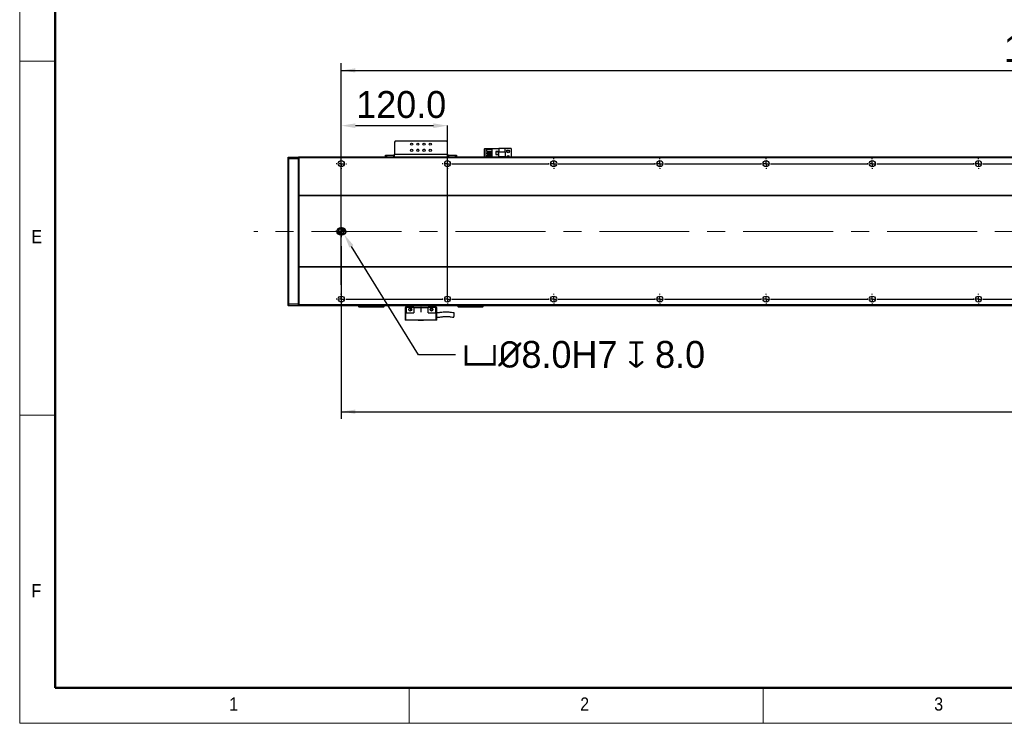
# Model space of a CAD drawing. Header units: millimetres. Extents: x 40 to 3320, y 40 to 2336.
# Tile 1 of 13: x 40 to 1153, y 40 to 835. Entities that reach past the tile are written whole.
import ezdxf

# ---------------------------------------------------------------- set-up
doc = ezdxf.new("R2010")
doc.units = ezdxf.units.MM
doc.header["$LTSCALE"] = 8
doc.header["$PDSIZE"] = -1
doc.linetypes.add('CENTERX2', pattern=[20.32, 12.7, -2.54, 2.54, -2.54])
doc.layers.add('DIMNS', color=7, linetype='Continuous')
doc.styles.add('SLDTEXTSTYLE0', font='Gothic.ttf', dxfattribs={"width": 0.913})
doc.styles.add('SLDTEXTSTYLE7', font='txt')
doc.dimstyles.new('SLDDIMSTYLE0', dxfattribs={"dimtxt": 30.4, "dimasz": 16, "dimexe": 0, "dimexo": 0.0625, "dimgap": 7.6, "dimtad": 2, "dimdec": 1, "dimrnd": 1e-09, "dimzin": 4, "dimdsep": 46, "dimtxsty": 'SLDTEXTSTYLE7', "dimsah": 1, "dimcen": 0.09, "dimadec": 0, "dimazin": 1, "dimtfac": 1, "dimtdec": 1, "dimtmove": 0, "dimatfit": 0, "dimfxl": 0, "dimfrac": 2, "dimtolj": 1, "dimtzin": 12, "dimarcsym": 0})
doc.dimstyles.new('SLDDIMSTYLE2', dxfattribs={"dimtxt": 30.4, "dimasz": 16, "dimexe": 0, "dimexo": 0.0625, "dimgap": 7.6, "dimtad": 2, "dimdec": 1, "dimrnd": 1e-09, "dimzin": 4, "dimdsep": 46, "dimtxsty": 'SLDTEXTSTYLE7', "dimsah": 1, "dimcen": 0.09, "dimadec": 0, "dimazin": 1, "dimtfac": 1, "dimtdec": 1, "dimtofl": 0, "dimtmove": 0, "dimatfit": 3, "dimfxl": 0, "dimfrac": 2, "dimtolj": 1, "dimtzin": 12, "dimarcsym": 0})
doc.dimstyles.new('SLDDIMSTYLE8', dxfattribs={"dimtxt": 30.4, "dimasz": 16, "dimexe": 0, "dimexo": 0.0625, "dimgap": 7.6, "dimtad": 0, "dimtih": 1, "dimtoh": 1, "dimdec": 1, "dimrnd": 1e-09, "dimzin": 0, "dimdsep": 46, "dimtxsty": 'SLDTEXTSTYLE7', "dimsah": 1, "dimcen": 0, "dimadec": 0, "dimazin": 0, "dimtfac": 1, "dimtdec": 1, "dimtofl": 0, "dimtmove": 0, "dimatfit": 3, "dimfxl": 0, "dimfrac": 2, "dimtolj": 1, "dimtzin": 12, "dimarcsym": 0})

# ---------------------------------------------------------------- blocks, each defined once
blk = doc.blocks.new('_D_26')
at = {"layer": 'DIMNS'}
for p, q in [((403.4, 579), (403.4, 384)), ((2323.4, 585.5), (2323.4, 384)), ((403.4, 392), (2323.4, 392))]:
    blk.add_line(p, q, dxfattribs=at)
for points in [[(403.4, 392), (419.4, 389.6), (419.4, 394.4)], [(2323.4, 392), (2307.4, 394.4), (2307.4, 389.6)]]:
    blk.add_solid(points, dxfattribs=at)
at = {"layer": 'DIMNS', "insert": (1317.3, 431.9), "char_height": 30.4, "attachment_point": 1, "style": 'SLDTEXTSTYLE7'}
blk.add_mtext('1920.0', dxfattribs=at)
blk = doc.blocks.new('_D_29')
at = {"layer": 'Defpoints', "color": 0}
for p in [(523.4, 715.1), (403.4, 678.1), (523.4, 519.2)]:
    blk.add_point(p, dxfattribs=at)
at = {"layer": 'DIMNS', "color": 0, "lineweight": -2}
for p, q in [((403.4, 678.2), (403.4, 715.1)), ((419.4, 715.1), (507.4, 715.1)), ((523.4, 519.2), (523.4, 715.1))]:
    blk.add_line(p, q, dxfattribs=at)
at = {"layer": 'DIMNS', "color": 0}
for points in [[(419.4, 717.7), (419.4, 712.4), (403.4, 715.1)], [(507.4, 717.7), (507.4, 712.4), (523.4, 715.1)]]:
    blk.add_solid(points, dxfattribs=at)
at = {"layer": 'DIMNS', "color": 0, "insert": (471.1, 754.2), "char_height": 30.4, "attachment_point": 2, "style": 'SLDTEXTSTYLE7'}
blk.add_mtext('\\A1;120.0', dxfattribs=at)
blk = doc.blocks.new('_D_30')
at = {"layer": 'DIMNS'}
for p, q in [((403.4, 535.3), (403.4, 785.5)), ((2323.4, 535.3), (2323.4, 785.5)), ((403.4, 777.5), (2323.4, 777.5))]:
    blk.add_line(p, q, dxfattribs=at)
for points in [[(403.4, 777.5), (419.4, 775.1), (419.4, 779.9)], [(2323.4, 777.5), (2307.4, 779.9), (2307.4, 775.1)]]:
    blk.add_solid(points, dxfattribs=at)
at = {"layer": 'DIMNS', "char_height": 30.4, "attachment_point": 1, "style": 'SLDTEXTSTYLE7'}
for s, insert in [('1920.0', (1152, 817.4)), ('=16×120.0(PITCH)', (1270.8, 817.4))]:
    blk.add_mtext(s, dxfattribs=dict(at, insert=insert))
blk = doc.blocks.new('_D_31')
at = {"layer": 'Defpoints', "color": 0}
for p in [(404.4, 595.7), (406.5, 592.3)]:
    blk.add_point(p, dxfattribs=at)
at = {"layer": 'DIMNS', "color": 0, "lineweight": -2}
for p, q in [((490.5, 456.1), (414.9, 578.6)), ((532.5, 456.1), (490.5, 456.1))]:
    blk.add_line(p, q, dxfattribs=at)
at = {"layer": 'DIMNS', "color": 0}
blk.add_solid([(417.2, 580), (412.6, 577.2), (406.5, 592.3)], dxfattribs=at)
at = {"layer": 'DIMNS', "color": 0, "insert": (540.1, 471.9), "char_height": 30.4, "attachment_point": 1, "style": 'SLDTEXTSTYLE7'}
blk.add_mtext('\\A1;{\\fGDT|b0|i0|c134|p2;v\\fISOCPEUR|b0|i0|c134|p34;%%C}8.0H7 {\\fGDT|b0|i0|c134|p2;x} 8.0', dxfattribs=at)
blk = doc.blocks.new('SW_CENTERMARKSYMBOL_0')
at = {"layer": 'DIMNS', "color": 0}
for p, q in [((-5.08, 0), (-6.54, 0)), ((0, 0), (-2.54, 0)), ((0, 5.08), (0, 6.54)), ((0, 0), (0, 2.54)), ((0, 0), (0, -2.54)), ((0, 0), (2.54, 0)), ((5.08, 0), (6.54, 0)), ((0, -5.08), (0, -6.54))]:
    blk.add_line(p, q, dxfattribs=at)
blk = doc.blocks.new('SW_CENTERMARKSYMBOL_1')
at = {"layer": 'DIMNS', "color": 0}
for p, q in [((-5.08, 0), (-5.94, 0)), ((0, 0), (-2.54, 0)), ((0, 5.08), (0, 5.94)), ((0, 0), (0, 2.54)), ((0, 0), (0, -2.54)), ((0, 0), (2.54, 0)), ((5.08, 0), (5.94, 0)), ((0, -5.08), (0, -5.94))]:
    blk.add_line(p, q, dxfattribs=at)
blk = doc.blocks.new('SW_CENTERMARKSYMBOL_2')
at = {"layer": 'DIMNS', "color": 0}
for p, q in [((-720, 5.08), (-720, 5.94)), ((-720, 0), (-720, 2.54)), ((-720, 0), (-720, 2.54)), ((-600, 5.08), (-600, 5.94)), ((-600, 0), (-600, 2.54)), ((-600, 0), (-600, 2.54)), ((-600, 0), (-600, 2.54)), ((-480, 5.08), (-480, 5.94)), ((-480, 0), (-480, 2.54)), ((-480, 0), (-480, 2.54)), ((-480, 0), (-480, 2.54)), ((-480, 0), (-480, 2.54)), ((-360, 5.08), (-360, 5.94)), ((-360, 0), (-360, 2.54)), ((-360, 0), (-360, 2.54)), ((-360, 0), (-360, 2.54)), ((-360, 0), (-360, 2.54)), ((-360, 0), (-360, 2.54)), ((-240, 5.08), (-240, 5.94)), ((-240, 0), (-240, 2.54)), ((-240, 0), (-240, 2.54)), ((-240, 0), (-240, 2.54)), ((-240, 0), (-240, 2.54)), ((-240, 0), (-240, 2.54)), ((-240, 0), (-240, 2.54)), ((-725.08, 0), (-725.94, 0)), ((-720, 0), (-722.54, 0)), ((-720, 0), (-722.54, 0)), ((-720, 0), (-720, -2.54)), ((-720, 0), (-717.46, 0)), ((-720, 0), (-720, -2.54)), ((-720, 0), (-717.46, 0)), ((-720, -5.08), (-720, -5.94)), ((-714.92, 0), (-714.06, 0)), ((-714.92, 0), (-605.08, 0)), ((-605.08, 0), (-605.94, 0)), ((-600, 0), (-602.54, 0)), ((-600, 0), (-602.54, 0)), ((-600, 0), (-602.54, 0)), ((-600, 0), (-600, -2.54)), ((-600, 0), (-597.46, 0)), ((-600, 0), (-600, -2.54)), ((-600, 0), (-597.46, 0)), ((-600, 0), (-600, -2.54)), ((-600, 0), (-597.46, 0)), ((-600, -5.08), (-600, -5.94)), ((-594.92, 0), (-594.06, 0)), ((-594.92, 0), (-485.08, 0)), ((-485.08, 0), (-485.94, 0)), ((-480, 0), (-482.54, 0)), ((-480, 0), (-482.54, 0)), ((-480, 0), (-482.54, 0)), ((-480, 0), (-482.54, 0)), ((-480, 0), (-480, -2.54)), ((-480, 0), (-477.46, 0)), ((-480, 0), (-480, -2.54)), ((-480, 0), (-477.46, 0)), ((-480, 0), (-480, -2.54)), ((-480, 0), (-477.46, 0)), ((-480, 0), (-480, -2.54)), ((-480, 0), (-477.46, 0)), ((-480, -5.08), (-480, -5.94)), ((-474.92, 0), (-474.06, 0)), ((-474.92, 0), (-365.08, 0)), ((-365.08, 0), (-365.94, 0)), ((-360, 0), (-362.54, 0)), ((-360, 0), (-362.54, 0)), ((-360, 0), (-362.54, 0)), ((-360, 0), (-362.54, 0)), ((-360, 0), (-362.54, 0)), ((-360, 0), (-360, -2.54)), ((-360, 0), (-357.46, 0)), ((-360, 0), (-360, -2.54)), ((-360, 0), (-357.46, 0)), ((-360, 0), (-360, -2.54)), ((-360, 0), (-357.46, 0)), ((-360, 0), (-360, -2.54)), ((-360, 0), (-357.46, 0)), ((-360, 0), (-360, -2.54)), ((-360, 0), (-357.46, 0)), ((-360, -5.08), (-360, -5.94)), ((-354.92, 0), (-354.06, 0)), ((-354.92, 0), (-245.08, 0)), ((-245.08, 0), (-245.94, 0)), ((-240, 0), (-242.54, 0)), ((-240, 0), (-242.54, 0)), ((-240, 0), (-242.54, 0)), ((-240, 0), (-242.54, 0)), ((-240, 0), (-242.54, 0)), ((-240, 0), (-242.54, 0)), ((-240, 0), (-240, -2.54)), ((-240, 0), (-237.46, 0)), ((-240, 0), (-240, -2.54)), ((-240, 0), (-237.46, 0)), ((-240, 0), (-240, -2.54)), ((-240, 0), (-237.46, 0)), ((-240, 0), (-240, -2.54)), ((-240, 0), (-237.46, 0)), ((-240, 0), (-240, -2.54)), ((-240, 0), (-237.46, 0)), ((-240, 0), (-240, -2.54)), ((-240, 0), (-237.46, 0)), ((-240, -5.08), (-240, -5.94)), ((-234.92, 0), (-234.06, 0)), ((-234.92, 0), (-125.08, 0))]:
    blk.add_line(p, q, dxfattribs=at)
blk = doc.blocks.new('SW_CENTERMARKSYMBOL_3')
at = {"layer": 'DIMNS', "color": 0}
for p, q in [((-720, 5.08), (-720, 5.94)), ((-720, 0), (-720, 2.54)), ((-720, 0), (-720, 2.54)), ((-600, 5.08), (-600, 5.94)), ((-600, 0), (-600, 2.54)), ((-600, 0), (-600, 2.54)), ((-600, 0), (-600, 2.54)), ((-480, 5.08), (-480, 5.94)), ((-480, 0), (-480, 2.54)), ((-480, 0), (-480, 2.54)), ((-480, 0), (-480, 2.54)), ((-480, 0), (-480, 2.54)), ((-360, 5.08), (-360, 5.94)), ((-360, 0), (-360, 2.54)), ((-360, 0), (-360, 2.54)), ((-360, 0), (-360, 2.54)), ((-360, 0), (-360, 2.54)), ((-360, 0), (-360, 2.54)), ((-240, 5.08), (-240, 5.94)), ((-240, 0), (-240, 2.54)), ((-240, 0), (-240, 2.54)), ((-240, 0), (-240, 2.54)), ((-240, 0), (-240, 2.54)), ((-240, 0), (-240, 2.54)), ((-240, 0), (-240, 2.54)), ((-725.08, 0), (-725.94, 0)), ((-720, 0), (-722.54, 0)), ((-720, 0), (-722.54, 0)), ((-720, 0), (-720, -2.54)), ((-720, 0), (-717.46, 0)), ((-720, 0), (-720, -2.54)), ((-720, 0), (-717.46, 0)), ((-720, -5.08), (-720, -5.94)), ((-714.92, 0), (-714.06, 0)), ((-714.92, 0), (-605.08, 0)), ((-605.08, 0), (-605.94, 0)), ((-600, 0), (-602.54, 0)), ((-600, 0), (-602.54, 0)), ((-600, 0), (-602.54, 0)), ((-600, 0), (-600, -2.54)), ((-600, 0), (-597.46, 0)), ((-600, 0), (-600, -2.54)), ((-600, 0), (-597.46, 0)), ((-600, 0), (-600, -2.54)), ((-600, 0), (-597.46, 0)), ((-600, -5.08), (-600, -5.94)), ((-594.92, 0), (-594.06, 0)), ((-594.92, 0), (-485.08, 0)), ((-485.08, 0), (-485.94, 0)), ((-480, 0), (-482.54, 0)), ((-480, 0), (-482.54, 0)), ((-480, 0), (-482.54, 0)), ((-480, 0), (-482.54, 0)), ((-480, 0), (-480, -2.54)), ((-480, 0), (-477.46, 0)), ((-480, 0), (-480, -2.54)), ((-480, 0), (-477.46, 0)), ((-480, 0), (-480, -2.54)), ((-480, 0), (-477.46, 0)), ((-480, 0), (-480, -2.54)), ((-480, 0), (-477.46, 0)), ((-480, -5.08), (-480, -5.94)), ((-474.92, 0), (-474.06, 0)), ((-474.92, 0), (-365.08, 0)), ((-365.08, 0), (-365.94, 0)), ((-360, 0), (-362.54, 0)), ((-360, 0), (-362.54, 0)), ((-360, 0), (-362.54, 0)), ((-360, 0), (-362.54, 0)), ((-360, 0), (-362.54, 0)), ((-360, 0), (-360, -2.54)), ((-360, 0), (-357.46, 0)), ((-360, 0), (-360, -2.54)), ((-360, 0), (-357.46, 0)), ((-360, 0), (-360, -2.54)), ((-360, 0), (-357.46, 0)), ((-360, 0), (-360, -2.54)), ((-360, 0), (-357.46, 0)), ((-360, 0), (-360, -2.54)), ((-360, 0), (-357.46, 0)), ((-360, -5.08), (-360, -5.94)), ((-354.92, 0), (-354.06, 0)), ((-354.92, 0), (-245.08, 0)), ((-245.08, 0), (-245.94, 0)), ((-240, 0), (-242.54, 0)), ((-240, 0), (-242.54, 0)), ((-240, 0), (-242.54, 0)), ((-240, 0), (-242.54, 0)), ((-240, 0), (-242.54, 0)), ((-240, 0), (-242.54, 0)), ((-240, 0), (-240, -2.54)), ((-240, 0), (-237.46, 0)), ((-240, 0), (-240, -2.54)), ((-240, 0), (-237.46, 0)), ((-240, 0), (-240, -2.54)), ((-240, 0), (-237.46, 0)), ((-240, 0), (-240, -2.54)), ((-240, 0), (-237.46, 0)), ((-240, 0), (-240, -2.54)), ((-240, 0), (-237.46, 0)), ((-240, 0), (-240, -2.54)), ((-240, 0), (-237.46, 0)), ((-240, -5.08), (-240, -5.94)), ((-234.92, 0), (-234.06, 0)), ((-234.92, 0), (-125.08, 0))]:
    blk.add_line(p, q, dxfattribs=at)
blk = doc.blocks.new('SW_CENTERMARKSYMBOL_4')
at = {"layer": 'DIMNS', "color": 0}
for p, q in [((-5.08, 0), (-5.94, 0)), ((0, 0), (-2.54, 0)), ((0, 5.08), (0, 5.94)), ((0, 0), (0, 2.54)), ((0, 0), (0, -2.54)), ((0, 0), (2.54, 0)), ((5.08, 0), (114.92, 0)), ((114.92, 0), (114.06, 0)), ((120, 0), (117.46, 0)), ((120, 0), (117.46, 0)), ((120, 5.08), (120, 5.94)), ((120, 0), (120, 2.54)), ((120, 0), (120, 2.54)), ((120, 0), (120, -2.54)), ((120, 0), (122.54, 0)), ((120, 0), (120, -2.54)), ((120, 0), (122.54, 0)), ((125.08, 0), (125.94, 0)), ((125.08, 0), (234.92, 0)), ((234.92, 0), (234.06, 0)), ((240, 0), (237.46, 0)), ((240, 0), (237.46, 0)), ((240, 0), (237.46, 0)), ((240, 5.08), (240, 5.94)), ((240, 0), (240, 2.54)), ((240, 0), (240, 2.54)), ((240, 0), (240, 2.54)), ((240, 0), (240, -2.54)), ((240, 0), (242.54, 0)), ((240, 0), (240, -2.54)), ((240, 0), (242.54, 0)), ((240, 0), (240, -2.54)), ((240, 0), (242.54, 0)), ((245.08, 0), (245.94, 0)), ((245.08, 0), (354.92, 0)), ((354.92, 0), (354.06, 0)), ((360, 0), (357.46, 0)), ((360, 0), (357.46, 0)), ((360, 0), (357.46, 0)), ((360, 0), (357.46, 0)), ((360, 5.08), (360, 5.94)), ((360, 0), (360, 2.54)), ((360, 0), (360, 2.54)), ((360, 0), (360, 2.54)), ((360, 0), (360, 2.54)), ((360, 0), (360, -2.54)), ((360, 0), (362.54, 0)), ((360, 0), (360, -2.54)), ((360, 0), (362.54, 0)), ((360, 0), (360, -2.54)), ((360, 0), (362.54, 0)), ((360, 0), (360, -2.54)), ((360, 0), (362.54, 0)), ((365.08, 0), (365.94, 0)), ((365.08, 0), (474.92, 0)), ((474.92, 0), (474.06, 0)), ((480, 0), (477.46, 0)), ((480, 0), (477.46, 0)), ((480, 0), (477.46, 0)), ((480, 0), (477.46, 0)), ((480, 0), (477.46, 0)), ((480, 5.08), (480, 5.94)), ((480, 0), (480, 2.54)), ((480, 0), (480, 2.54)), ((480, 0), (480, 2.54)), ((480, 0), (480, 2.54)), ((480, 0), (480, 2.54)), ((480, 0), (480, -2.54)), ((480, 0), (482.54, 0)), ((480, 0), (480, -2.54)), ((480, 0), (482.54, 0)), ((480, 0), (480, -2.54)), ((480, 0), (482.54, 0)), ((480, 0), (480, -2.54)), ((480, 0), (482.54, 0)), ((480, 0), (480, -2.54)), ((480, 0), (482.54, 0)), ((485.08, 0), (485.94, 0)), ((485.08, 0), (594.92, 0)), ((594.92, 0), (594.06, 0)), ((600, 0), (597.46, 0)), ((600, 0), (597.46, 0)), ((600, 0), (597.46, 0)), ((600, 0), (597.46, 0)), ((600, 0), (597.46, 0)), ((600, 0), (597.46, 0)), ((600, 5.08), (600, 5.94)), ((600, 0), (600, 2.54)), ((600, 0), (600, 2.54)), ((600, 0), (600, 2.54)), ((600, 0), (600, 2.54)), ((600, 0), (600, 2.54)), ((600, 0), (600, 2.54)), ((600, 0), (600, -2.54)), ((600, 0), (602.54, 0)), ((600, 0), (600, -2.54)), ((600, 0), (602.54, 0)), ((600, 0), (600, -2.54)), ((600, 0), (602.54, 0)), ((600, 0), (600, -2.54)), ((600, 0), (602.54, 0)), ((600, 0), (600, -2.54)), ((600, 0), (602.54, 0)), ((600, 0), (600, -2.54)), ((600, 0), (602.54, 0)), ((605.08, 0), (605.94, 0)), ((605.08, 0), (714.92, 0)), ((0, -5.08), (0, -5.94)), ((120, -5.08), (120, -5.94)), ((240, -5.08), (240, -5.94)), ((360, -5.08), (360, -5.94)), ((480, -5.08), (480, -5.94)), ((600, -5.08), (600, -5.94))]:
    blk.add_line(p, q, dxfattribs=at)
blk = doc.blocks.new('SW_CENTERMARKSYMBOL_5')
at = {"layer": 'DIMNS', "color": 0}
for p, q in [((-960, 5.08), (-960, 5.94)), ((-960, 0), (-960, 2.54)), ((-840, 5.08), (-840, 5.94)), ((-840, 0), (-840, 2.54)), ((-720, 5.08), (-720, 5.94)), ((-720, 0), (-720, 2.54)), ((-720, 0), (-720, 2.54)), ((-600, 5.08), (-600, 5.94)), ((-600, 0), (-600, 2.54)), ((-600, 0), (-600, 2.54)), ((-600, 0), (-600, 2.54)), ((-480, 5.08), (-480, 5.94)), ((-480, 0), (-480, 2.54)), ((-480, 0), (-480, 2.54)), ((-480, 0), (-480, 2.54)), ((-480, 0), (-480, 2.54)), ((-360, 5.08), (-360, 5.94)), ((-360, 0), (-360, 2.54)), ((-360, 0), (-360, 2.54)), ((-360, 0), (-360, 2.54)), ((-360, 0), (-360, 2.54)), ((-360, 0), (-360, 2.54)), ((-240, 5.08), (-240, 5.94)), ((-240, 0), (-240, 2.54)), ((-240, 0), (-240, 2.54)), ((-240, 0), (-240, 2.54)), ((-240, 0), (-240, 2.54)), ((-240, 0), (-240, 2.54)), ((-240, 0), (-240, 2.54)), ((-965.08, 0), (-965.94, 0)), ((-960, 0), (-962.54, 0)), ((-960, 0), (-960, -2.54)), ((-960, 0), (-957.46, 0)), ((-960, -5.08), (-960, -5.94)), ((-954.92, 0), (-845.08, 0)), ((-840, 0), (-842.54, 0)), ((-840, 0), (-840, -2.54)), ((-840, 0), (-837.46, 0)), ((-840, -5.08), (-840, -5.94)), ((-834.92, 0), (-725.08, 0)), ((-725.08, 0), (-725.94, 0)), ((-720, 0), (-722.54, 0)), ((-720, 0), (-722.54, 0)), ((-720, 0), (-720, -2.54)), ((-720, 0), (-717.46, 0)), ((-720, 0), (-720, -2.54)), ((-720, 0), (-717.46, 0)), ((-720, -5.08), (-720, -5.94)), ((-714.92, 0), (-714.06, 0)), ((-714.92, 0), (-605.08, 0)), ((-605.08, 0), (-605.94, 0)), ((-600, 0), (-602.54, 0)), ((-600, 0), (-602.54, 0)), ((-600, 0), (-602.54, 0)), ((-600, 0), (-600, -2.54)), ((-600, 0), (-597.46, 0)), ((-600, 0), (-600, -2.54)), ((-600, 0), (-597.46, 0)), ((-600, 0), (-600, -2.54)), ((-600, 0), (-597.46, 0)), ((-600, -5.08), (-600, -5.94)), ((-594.92, 0), (-594.06, 0)), ((-594.92, 0), (-485.08, 0)), ((-485.08, 0), (-485.94, 0)), ((-480, 0), (-482.54, 0)), ((-480, 0), (-482.54, 0)), ((-480, 0), (-482.54, 0)), ((-480, 0), (-482.54, 0)), ((-480, 0), (-480, -2.54)), ((-480, 0), (-477.46, 0)), ((-480, 0), (-480, -2.54)), ((-480, 0), (-477.46, 0)), ((-480, 0), (-480, -2.54)), ((-480, 0), (-477.46, 0)), ((-480, 0), (-480, -2.54)), ((-480, 0), (-477.46, 0)), ((-480, -5.08), (-480, -5.94)), ((-474.92, 0), (-474.06, 0)), ((-474.92, 0), (-365.08, 0)), ((-365.08, 0), (-365.94, 0)), ((-360, 0), (-362.54, 0)), ((-360, 0), (-362.54, 0)), ((-360, 0), (-362.54, 0)), ((-360, 0), (-362.54, 0)), ((-360, 0), (-362.54, 0)), ((-360, 0), (-360, -2.54)), ((-360, 0), (-357.46, 0)), ((-360, 0), (-360, -2.54)), ((-360, 0), (-357.46, 0)), ((-360, 0), (-360, -2.54)), ((-360, 0), (-357.46, 0)), ((-360, 0), (-360, -2.54)), ((-360, 0), (-357.46, 0)), ((-360, 0), (-360, -2.54)), ((-360, 0), (-357.46, 0)), ((-360, -5.08), (-360, -5.94)), ((-354.92, 0), (-354.06, 0)), ((-354.92, 0), (-245.08, 0)), ((-245.08, 0), (-245.94, 0)), ((-240, 0), (-242.54, 0)), ((-240, 0), (-242.54, 0)), ((-240, 0), (-242.54, 0)), ((-240, 0), (-242.54, 0)), ((-240, 0), (-242.54, 0)), ((-240, 0), (-242.54, 0)), ((-240, 0), (-240, -2.54)), ((-240, 0), (-237.46, 0)), ((-240, 0), (-240, -2.54)), ((-240, 0), (-237.46, 0)), ((-240, 0), (-240, -2.54)), ((-240, 0), (-237.46, 0)), ((-240, 0), (-240, -2.54)), ((-240, 0), (-237.46, 0)), ((-240, 0), (-240, -2.54)), ((-240, 0), (-237.46, 0)), ((-240, 0), (-240, -2.54)), ((-240, 0), (-237.46, 0)), ((-240, -5.08), (-240, -5.94)), ((-234.92, 0), (-234.06, 0)), ((-234.92, 0), (-125.08, 0))]:
    blk.add_line(p, q, dxfattribs=at)
blk = doc.blocks.new('SW_CENTERMARKSYMBOL_6')
at = {"layer": 'DIMNS', "color": 0}
for p, q in [((-1680, 5.08), (-1680, 5.94)), ((-1680, 0), (-1680, 2.54)), ((-1560, 5.08), (-1560, 5.94)), ((-1560, 0), (-1560, 2.54)), ((-1560, 0), (-1560, 2.54)), ((-1440, 5.08), (-1440, 5.94)), ((-1440, 0), (-1440, 2.54)), ((-1440, 0), (-1440, 2.54)), ((-1440, 0), (-1440, 2.54)), ((-1320, 5.08), (-1320, 5.94)), ((-1320, 0), (-1320, 2.54)), ((-1320, 0), (-1320, 2.54)), ((-1320, 0), (-1320, 2.54)), ((-1320, 0), (-1320, 2.54)), ((-1200, 5.08), (-1200, 5.94)), ((-1200, 0), (-1200, 2.54)), ((-1200, 0), (-1200, 2.54)), ((-1200, 0), (-1200, 2.54)), ((-1200, 0), (-1200, 2.54)), ((-1200, 0), (-1200, 2.54)), ((-1080, 5.08), (-1080, 5.94)), ((-1080, 0), (-1080, 2.54)), ((-1080, 0), (-1080, 2.54)), ((-1080, 0), (-1080, 2.54)), ((-1080, 0), (-1080, 2.54)), ((-1080, 0), (-1080, 2.54)), ((-1080, 0), (-1080, 2.54)), ((-1685.08, 0), (-1685.94, 0)), ((-1680, 0), (-1682.54, 0)), ((-1680, 0), (-1680, -2.54)), ((-1680, 0), (-1677.46, 0)), ((-1680, -5.08), (-1680, -5.94)), ((-1674.92, 0), (-1565.08, 0)), ((-1565.08, 0), (-1565.94, 0)), ((-1560, 0), (-1562.54, 0)), ((-1560, 0), (-1562.54, 0)), ((-1560, 0), (-1560, -2.54)), ((-1560, 0), (-1557.46, 0)), ((-1560, 0), (-1560, -2.54)), ((-1560, 0), (-1557.46, 0)), ((-1560, -5.08), (-1560, -5.94)), ((-1554.92, 0), (-1554.06, 0)), ((-1554.92, 0), (-1445.08, 0)), ((-1445.08, 0), (-1445.94, 0)), ((-1440, 0), (-1442.54, 0)), ((-1440, 0), (-1442.54, 0)), ((-1440, 0), (-1442.54, 0)), ((-1440, 0), (-1440, -2.54)), ((-1440, 0), (-1437.46, 0)), ((-1440, 0), (-1440, -2.54)), ((-1440, 0), (-1437.46, 0)), ((-1440, 0), (-1440, -2.54)), ((-1440, 0), (-1437.46, 0)), ((-1440, -5.08), (-1440, -5.94)), ((-1434.92, 0), (-1434.06, 0)), ((-1434.92, 0), (-1325.08, 0)), ((-1325.08, 0), (-1325.94, 0)), ((-1320, 0), (-1322.54, 0)), ((-1320, 0), (-1322.54, 0)), ((-1320, 0), (-1322.54, 0)), ((-1320, 0), (-1322.54, 0)), ((-1320, 0), (-1320, -2.54)), ((-1320, 0), (-1317.46, 0)), ((-1320, 0), (-1320, -2.54)), ((-1320, 0), (-1317.46, 0)), ((-1320, 0), (-1320, -2.54)), ((-1320, 0), (-1317.46, 0)), ((-1320, 0), (-1320, -2.54)), ((-1320, 0), (-1317.46, 0)), ((-1320, -5.08), (-1320, -5.94)), ((-1314.92, 0), (-1314.06, 0)), ((-1314.92, 0), (-1205.08, 0)), ((-1205.08, 0), (-1205.94, 0)), ((-1200, 0), (-1202.54, 0)), ((-1200, 0), (-1202.54, 0)), ((-1200, 0), (-1202.54, 0)), ((-1200, 0), (-1202.54, 0)), ((-1200, 0), (-1202.54, 0)), ((-1200, 0), (-1200, -2.54)), ((-1200, 0), (-1197.46, 0)), ((-1200, 0), (-1200, -2.54)), ((-1200, 0), (-1197.46, 0)), ((-1200, 0), (-1200, -2.54)), ((-1200, 0), (-1197.46, 0)), ((-1200, 0), (-1200, -2.54)), ((-1200, 0), (-1197.46, 0)), ((-1200, 0), (-1200, -2.54)), ((-1200, 0), (-1197.46, 0)), ((-1200, -5.08), (-1200, -5.94)), ((-1194.92, 0), (-1194.06, 0)), ((-1194.92, 0), (-1085.08, 0)), ((-1085.08, 0), (-1085.94, 0)), ((-1080, 0), (-1082.54, 0)), ((-1080, 0), (-1082.54, 0)), ((-1080, 0), (-1082.54, 0)), ((-1080, 0), (-1082.54, 0)), ((-1080, 0), (-1082.54, 0)), ((-1080, 0), (-1082.54, 0)), ((-1080, 0), (-1080, -2.54)), ((-1080, 0), (-1077.46, 0)), ((-1080, 0), (-1080, -2.54)), ((-1080, 0), (-1077.46, 0)), ((-1080, 0), (-1080, -2.54)), ((-1080, 0), (-1077.46, 0)), ((-1080, 0), (-1080, -2.54)), ((-1080, 0), (-1077.46, 0)), ((-1080, 0), (-1080, -2.54)), ((-1080, 0), (-1077.46, 0)), ((-1080, 0), (-1080, -2.54)), ((-1080, 0), (-1077.46, 0)), ((-1080, -5.08), (-1080, -5.94)), ((-1074.92, 0), (-1074.06, 0)), ((-1074.92, 0), (-965.08, 0))]:
    blk.add_line(p, q, dxfattribs=at)
blk = doc.blocks.new('SW_DOWELSYMBOL_2')
at = {"linetype": 'Continuous', "lineweight": 18}
h = blk.add_hatch(color=0, dxfattribs=at)
edge = h.paths.add_edge_path(flags=0)
edge.add_arc((0, 0), 4, 180, 270)
edge.add_line((0, -4), (0, 0))
edge.add_line((0, 0), (-4, 0))
h = blk.add_hatch(color=0, dxfattribs=at)
edge = h.paths.add_edge_path(flags=0)
edge.add_arc((0, 0), 4, 0, 90)
edge.add_line((0, 4), (0, 0))
edge.add_line((0, 0), (4, 0))
at = {"layer": 'DIMNS', "color": 0}
blk.add_circle((0, 0), 4, dxfattribs=at)
blk = doc.blocks.new('SW_DOWELSYMBOL_3')
at = {"linetype": 'Continuous', "lineweight": 18}
h = blk.add_hatch(color=0, dxfattribs=at)
edge = h.paths.add_edge_path(flags=0)
edge.add_arc((0, 0), 4, 180, 270)
edge.add_line((0, -4), (0, 0))
edge.add_line((0, 0), (-4, 0))
h = blk.add_hatch(color=0, dxfattribs=at)
edge = h.paths.add_edge_path(flags=0)
edge.add_arc((0, 0), 4, 0, 90)
edge.add_line((0, 4), (0, 0))
edge.add_line((0, 0), (4, 0))
at = {"layer": 'DIMNS', "color": 0}
blk.add_circle((0, 0), 4, dxfattribs=at)

msp = doc.modelspace()

# ---------------------------------------------------------------- linework, layer by layer
at = {"color": 7, "linetype": 'Continuous', "lineweight": 18}
for p, q in [((40, 2336), (40, 40)), ((80, 2296), (80, 80)), ((40, 788), (80, 788)), ((80, 388), (40, 388)), ((80, 80), (3280, 80)), ((480, 40), (480, 80)), ((880, 80), (880, 40)), ((984, 80), (3280, 80)), ((40, 40), (3320, 40))]:
    msp.add_line(p, q, dxfattribs=at)
at = {"color": 7, "linetype": 'Continuous', "lineweight": 50}
for p, q in [((80, 2296), (80, 80)), ((80, 80), (3280, 80))]:
    msp.add_line(p, q, dxfattribs=at)
at = {"color": 7, "linetype": 'Continuous', "lineweight": 25}
for p, q in [((464.38, 697.46), (463.38, 696.46)), ((463.38, 696.46), (463.38, 682.66)), ((522.38, 697.46), (464.38, 697.46)), ((523.38, 696.46), (522.38, 697.46)), ((523.38, 682.66), (523.38, 696.46)), ((343.38, 679.36), (343.68, 679.66)), ((343.38, 677.54), (343.38, 679.36)), ((343.68, 679.66), (343.68, 677.66)), ((343.68, 679.66), (355.08, 679.66)), ((355.08, 677.66), (355.08, 679.66)), ((355.38, 679.36), (355.08, 679.66)), ((2371.38, 679.66), (355.38, 679.66)), ((355.38, 679.66), (355.38, 678.66)), ((2371.38, 678.66), (355.38, 678.66)), ((355.38, 678.66), (355.38, 636.16)), ((453.38, 679.66), (453.38, 681.66)), ((453.38, 681.66), (454.38, 681.66)), ((454.38, 681.66), (454.38, 679.66)), ((454.38, 681.66), (462.38, 681.66)), ((462.38, 681.66), (462.38, 679.66)), ((463.38, 681.66), (462.38, 681.66)), ((523.38, 682.66), (463.38, 682.66)), ((463.38, 679.66), (463.38, 682.66)), ((523.38, 682.66), (523.38, 679.66)), ((524.38, 681.66), (523.38, 681.66)), ((524.38, 681.66), (524.38, 679.66)), ((524.38, 681.66), (532.38, 681.66)), ((532.38, 679.66), (532.38, 681.66)), ((532.38, 681.66), (533.38, 681.66)), ((533.38, 681.66), (533.38, 679.66)), ((565.68, 689.16), (565.38, 688.86)), ((565.68, 688.86), (565.38, 688.86)), ((565.38, 679.66), (565.38, 688.86)), ((565.68, 689.16), (565.8, 689.16)), ((565.8, 689.16), (565.68, 688.86)), ((565.68, 688.86), (565.68, 679.66)), ((570.08, 688.86), (565.68, 688.86)), ((565.8, 689.16), (570.08, 689.16)), ((567.68, 685.72), (567.68, 688.22)), ((567.68, 688.22), (573.88, 688.22)), ((567.68, 685.72), (573.88, 685.72)), ((567.68, 683.18), (567.68, 684.68)), ((567.68, 684.68), (573.88, 684.68)), ((567.68, 683.18), (573.88, 683.18)), ((567.68, 682.14), (573.88, 682.14)), ((567.68, 680.64), (567.68, 682.14)), ((567.68, 680.64), (573.88, 680.64)), ((570.08, 688.22), (570.08, 689.16)), ((570.08, 689.16), (573.88, 689.16)), ((570.08, 684.68), (570.08, 685.72)), ((570.08, 682.14), (570.08, 683.18)), ((570.08, 679.66), (570.08, 680.64)), ((573.88, 679.66), (573.88, 689.46)), ((573.88, 689.46), (581.43, 689.46)), ((581.18, 685.76), (577.98, 685.76)), ((577.98, 685.76), (577.98, 682.56)), ((577.98, 682.56), (581.18, 682.56)), ((578.08, 685.66), (578.08, 682.66)), ((581.08, 685.66), (578.08, 685.66)), ((578.08, 682.66), (581.08, 682.66)), ((581.08, 682.66), (581.08, 685.66)), ((581.18, 682.56), (581.18, 685.76)), ((588.38, 689.46), (581.43, 689.46)), ((581.43, 689.46), (581.43, 685.16)), ((588.38, 685.16), (581.43, 685.16)), ((581.43, 680.16), (581.43, 685.16)), ((581.43, 680.16), (588.38, 680.16)), ((581.43, 680.16), (581.43, 679.66)), ((588.38, 685.16), (588.38, 689.46)), ((595.38, 689.46), (588.38, 689.46)), ((588.38, 685.16), (588.38, 680.16)), ((588.38, 679.66), (588.38, 680.16)), ((595.38, 689.46), (595.38, 679.66)), ((343.38, 677.54), (343.68, 677.66)), ((343.38, 513.79), (343.38, 677.54)), ((343.68, 677.66), (343.68, 513.66)), ((355.08, 677.66), (343.68, 677.66)), ((355.08, 513.66), (355.08, 677.66)), ((355.38, 677.54), (355.08, 677.66)), ((2371.38, 636.16), (355.38, 636.16)), ((355.38, 636.16), (355.38, 635.66)), ((2371.38, 635.66), (355.38, 635.66)), ((355.38, 635.66), (355.38, 555.66)), ((404.38, 599.66), (402.38, 599.66)), ((402.38, 591.66), (404.38, 591.66)), ((2371.38, 555.66), (355.38, 555.66)), ((355.38, 555.66), (355.38, 555.16)), ((2371.38, 555.16), (355.38, 555.16)), ((355.38, 555.16), (355.38, 512.66)), ((343.38, 511.96), (343.38, 513.79)), ((343.38, 513.79), (343.68, 513.66)), ((343.38, 511.96), (343.68, 511.66)), ((343.68, 513.66), (343.68, 511.66)), ((343.68, 513.66), (355.08, 513.66)), ((355.38, 513.79), (355.08, 513.66)), ((355.08, 511.66), (355.08, 513.66)), ((355.38, 511.96), (355.08, 511.66)), ((2371.38, 512.66), (355.38, 512.66)), ((355.38, 512.66), (355.38, 511.66)), ((355.08, 511.66), (343.68, 511.66)), ((2371.38, 511.66), (355.38, 511.66)), ((423.38, 510.46), (423.38, 511.66)), ((423.38, 510.46), (423.68, 510.16)), ((423.38, 510.46), (424.38, 510.46)), ((424.5, 510.16), (423.68, 510.16)), ((424.38, 511.66), (424.38, 510.46)), ((424.5, 510.16), (424.38, 510.46)), ((424.38, 510.46), (450.38, 510.46)), ((450.26, 510.16), (424.5, 510.16)), ((450.26, 510.16), (450.38, 510.46)), ((451.08, 510.16), (450.26, 510.16)), ((450.38, 510.46), (450.38, 511.66)), ((450.38, 510.46), (451.38, 510.46)), ((451.08, 510.16), (451.38, 510.46)), ((451.38, 511.66), (451.38, 510.46)), ((475.38, 509.76), (475.38, 495.36)), ((476.58, 509.76), (475.38, 509.76)), ((476.38, 511.16), (476.38, 511.66)), ((510.38, 511.16), (476.38, 511.16)), ((476.38, 511.16), (476.38, 509.76)), ((476.58, 503.76), (476.38, 503.76)), ((476.38, 495.36), (476.38, 503.76)), ((476.58, 509.76), (476.58, 503.76)), ((485.38, 509.76), (476.58, 509.76)), ((476.58, 503.76), (485.38, 503.76)), ((485.38, 509.76), (493.13, 509.76)), ((485.38, 509.76), (485.38, 503.76)), ((493.63, 509.76), (493.13, 509.76)), ((493.13, 509.76), (493.13, 505.01)), ((493.63, 509.76), (501.38, 509.76)), ((493.63, 505.01), (493.63, 509.76)), ((510.18, 509.76), (501.38, 509.76)), ((501.38, 503.76), (501.38, 509.76)), ((501.38, 503.76), (510.18, 503.76)), ((504.76, 508.22), (504.93, 508.31)), ((504.76, 508.22), (504.93, 508.31)), ((506.39, 507.82), (506.52, 507.41)), ((511.38, 509.76), (510.18, 509.76)), ((510.18, 503.76), (510.18, 509.76)), ((510.38, 503.76), (510.18, 503.76)), ((510.38, 511.16), (510.38, 511.66)), ((510.38, 509.76), (510.38, 511.16)), ((510.38, 503.76), (510.38, 495.36)), ((511.38, 495.36), (511.38, 509.76)), ((535.38, 510.46), (535.38, 511.66)), ((535.38, 510.46), (535.68, 510.16)), ((535.38, 510.46), (536.38, 510.46)), ((536.5, 510.16), (535.68, 510.16)), ((536.38, 511.66), (536.38, 510.46)), ((536.5, 510.16), (536.38, 510.46)), ((536.38, 510.46), (562.38, 510.46)), ((562.26, 510.16), (536.5, 510.16)), ((562.26, 510.16), (562.38, 510.46)), ((563.08, 510.16), (562.26, 510.16)), ((562.38, 510.46), (562.38, 511.66)), ((562.38, 510.46), (563.38, 510.46)), ((563.08, 510.16), (563.38, 510.46)), ((563.38, 511.66), (563.38, 510.46)), ((476.38, 495.36), (475.38, 495.36)), ((510.38, 495.36), (476.38, 495.36)), ((490.38, 495.36), (490.38, 495.16)), ((496.38, 495.16), (490.38, 495.16)), ((496.38, 495.16), (496.38, 495.36)), ((511.38, 495.36), (510.38, 495.36))]:
    msp.add_line(p, q, dxfattribs=at)
at = {"color": 8, "linetype": 'Continuous', "lineweight": 25}
for p, q in [((490.63, 688.16), (489.13, 688.16)), ((497.63, 688.16), (496.13, 688.16))]:
    msp.add_line(p, q, dxfattribs=at)
at = {"color": 7, "linetype": 'Continuous', "lineweight": 25, "flags": 128}
msp.add_lwpolyline([(482.52, 507.41), (482.03, 507.09), (481.38, 506.96)], dxfattribs=at)
at = {"color": 7, "linetype": 'Continuous', "lineweight": 25}
for centre, radius in [((482.88, 694.16), 1.25), ((489.88, 694.16), 1.25), ((496.88, 694.16), 1.25), ((503.88, 694.16), 1.25), ((482.88, 687.16), 1.25), ((489.88, 687.16), 1.25), ((496.88, 687.16), 1.25), ((503.88, 687.16), 1.25), ((591.88, 686.16), 1.75), ((591.88, 686.16), 1.25), ((403.38, 672.16), 3.4), ((523.38, 672.16), 3.4), ((643.38, 672.16), 3.4), ((763.38, 672.16), 3.4), ((883.38, 672.16), 3.4), ((1003.38, 672.16), 3.4), ((1123.38, 672.16), 3.4), ((403.38, 519.16), 3.4), ((523.38, 519.16), 3.4), ((643.38, 519.16), 3.4), ((763.38, 519.16), 3.4), ((883.38, 519.16), 3.4), ((1003.38, 519.16), 3.4), ((1123.38, 519.16), 3.4), ((481.38, 507.26), 1.6), ((505.38, 507.26), 1.6)]:
    msp.add_circle(centre, radius, dxfattribs=at)
for centre, radius, start, end in [((591.88, 679.16), 1.75, 16.60155, 163.39845), ((591.88, 679.16), 1.25, 23.57818, 156.42182), ((402.38, 595.66), 4, 90, 270), ((404.38, 595.66), 4, 270, 90), ((481.38, 508.66), 1.7, 40.32022, 139.67978), ((493.38, 505.01), 0.25, 180, 0), ((505.38, 508.66), 1.7, 40.32022, 139.67978)]:
    msp.add_arc(centre, radius, start, end, dxfattribs=at)
for points, knots in [([(482.52, 507.41), (482.54, 507.28), (482.58, 507.02), (482.47, 506.63), (482.25, 506.29), (481.91, 506.02), (481.5, 505.87), (481.04, 505.86), (480.6, 505.99), (480.37, 506.18), (480.26, 506.26)], [0, 0, 0, 0, 0.1147391, 0.2305963, 0.3509244, 0.4758233, 0.6054587, 0.7394062, 0.8775415, 1, 1, 1, 1]), ([(481.36, 508.56), (481.5, 508.54), (481.79, 508.48), (482.14, 508.23), (482.32, 507.98), (482.38, 507.83), (482.39, 507.82)], [0, 0, 0, 0, 0.3223246, 0.6432214, 0.9518384, 1, 1, 1, 1]), ([(505.38, 508.41), (505.26, 508.4), (505.03, 508.38), (504.72, 508.22), (504.46, 507.98), (504.29, 507.68), (504.21, 507.33), (504.25, 506.98), (504.38, 506.66), (504.61, 506.39), (504.91, 506.2), (505.25, 506.1), (505.6, 506.12), (505.93, 506.23), (506.21, 506.44), (506.42, 506.73), (506.54, 507.06), (506.53, 507.29), (506.52, 507.41)], [0, 0, 0, 0, 0.0625025, 0.1249973, 0.1875002, 0.2499981, 0.3124989, 0.3749986, 0.4374943, 0.4999971, 0.5624975, 0.6249935, 0.6874994, 0.7499934, 0.8124991, 0.8749958, 0.9374996, 1, 1, 1, 1]), ([(506.52, 507.41), (506.54, 507.28), (506.58, 507.02), (506.47, 506.63), (506.25, 506.29), (505.91, 506.02), (505.5, 505.87), (505.04, 505.86), (504.6, 505.99), (504.37, 506.18), (504.26, 506.26)], [0, 0, 0, 0, 0.1147385, 0.2305907, 0.3509278, 0.4758261, 0.6054607, 0.7394075, 0.8775422, 1, 1, 1, 1]), ([(505.36, 508.56), (505.5, 508.54), (505.79, 508.48), (506.14, 508.23), (506.32, 507.98), (506.38, 507.83), (506.39, 507.82)], [0, 0, 0, 0, 0.3222953, 0.6432059, 0.9518363, 1, 1, 1, 1]), ([(530.69, 503.56), (529.72, 503.71), (527.91, 504), (525.44, 504.38), (523.38, 504.55), (521.53, 504.59), (519.5, 504.51), (517.67, 504.3), (516.16, 504.09), (515.15, 503.94), (514.1, 503.78), (513.04, 503.67), (512.12, 503.59), (511.57, 503.62), (511.38, 503.63)], [0, 0, 0, 0, 0.1557752, 0.2907855, 0.3967692, 0.4749895, 0.5735905, 0.7047454, 0.75469, 0.8070878, 0.8612075, 0.9159558, 0.9704069, 1, 1, 1, 1]), ([(530.13, 498.66), (530.16, 498.64), (530.26, 498.6), (530.45, 498.87), (530.67, 499.37), (530.86, 500.07), (531, 500.87), (531.07, 501.71), (531.08, 502.49), (531, 503.11), (530.87, 503.5), (530.75, 503.53), (530.69, 503.54)], [0, 0, 0, 0, 0.05740617, 0.16302571, 0.26646691, 0.36997598, 0.47478793, 0.5815846, 0.69023133, 0.79977472, 0.90881651, 1, 1, 1, 1]), ([(511.38, 498.65), (511.62, 498.64), (512.33, 498.61), (513.48, 498.7), (515.16, 498.89), (516.86, 499.16), (518.54, 499.39), (519.98, 499.54), (521.67, 499.62), (523.58, 499.56), (525.62, 499.34), (527.73, 498.98), (529.28, 498.74), (530.12, 498.61)], [0, 0, 0, 0, 0.0368698, 0.1125397, 0.1785183, 0.3028051, 0.3842704, 0.4445276, 0.530288, 0.64734, 0.744746, 0.8603545, 1, 1, 1, 1])]:
    msp.add_open_spline(points, degree=3, knots=knots, dxfattribs=at)
at = {"layer": 'DIMNS', "linetype": 'CENTERX2', "lineweight": 18}
msp.add_line((2422.18, 595.66), (304.58, 595.66), dxfattribs=at)

# ---------------------------------------------------------------- block references
at = {"layer": 'DIMNS'}
for name, p in [('SW_CENTERMARKSYMBOL_1', (403.38, 672.16)), ('SW_CENTERMARKSYMBOL_4', (523.38, 672.16)), ('SW_CENTERMARKSYMBOL_2', (1363.38, 672.16)), ('SW_CENTERMARKSYMBOL_3', (1363.38, 672.16)), ('SW_CENTERMARKSYMBOL_0', (403.38, 595.66)), ('SW_DOWELSYMBOL_2', (402.38, 595.66)), ('SW_DOWELSYMBOL_3', (404.38, 595.66)), ('SW_CENTERMARKSYMBOL_5', (1363.38, 519.16)), ('SW_CENTERMARKSYMBOL_6', (2203.38, 519.16))]:
    msp.add_blockref(name, p, dxfattribs=at)

# ---------------------------------------------------------------- texts
at = {"color": 7, "linetype": 'Continuous', "lineweight": 0, "char_height": 14.82, "attachment_point": 1, "style": 'SLDTEXTSTYLE0'}
for s, insert in [('E', (53.33, 597.17)), ('F', (53.33, 197.17)), ('1', (276.67, 69.17)), ('2', (673.33, 69.17)), ('3', (1073.33, 69.17))]:
    msp.add_mtext(s, dxfattribs=dict(at, insert=insert))

# ---------------------------------------------------------------- dimensions: what is measured, and where the dimension line sits
at = {"layer": 'DIMNS'}
dim = msp.add_linear_dim(base=(2323.38, 777.46), p1=(403.38, 525.1), p2=(2323.38, 525.1), text='<>=16×120.0(PITCH)', dimstyle='SLDDIMSTYLE2', dxfattribs=at)
dim.commit()
dim.dimension.update_dxf_attribs({"geometry": '_D_30', "text_midpoint": (1376.72, 777.46), "dimtype": 160})
dim = msp.add_linear_dim(base=(523.38, 715.08), p1=(403.38, 678.1), p2=(523.38, 519.16), dimstyle='SLDDIMSTYLE0', dxfattribs=at)
dim.commit()
dim.dimension.update_dxf_attribs({"geometry": '_D_29', "text_midpoint": (471.12, 715.08), "dimtype": 160})
dim = msp.add_linear_dim(base=(2323.38, 392.03), p1=(403.38, 589.12), p2=(2323.38, 595.66), angle=0, dimstyle='SLDDIMSTYLE2', dxfattribs=at)
dim.commit()
dim.dimension.update_dxf_attribs({"geometry": '_D_26', "text_midpoint": (1376.72, 392.03), "dimtype": 160})
dim = msp.add_radius_dim(center=(404.38, 595.66), mpoint=(406.48, 592.26), text='{\\fGDT|b0|i0|c134|p2;v\\fISOCPEUR|b0|i0|c134|p34;%%C}8.0H7 {\\fGDT|b0|i0|c134|p2;x} 8.0', dimstyle='SLDDIMSTYLE8', override={"dimpost": '<>'}, dxfattribs=at)
dim.commit()
dim.dimension.update_dxf_attribs({"geometry": '_D_31', "text_midpoint": (699.73, 456.09), "dimtype": 164})

doc.saveas('drawing.dxf')
